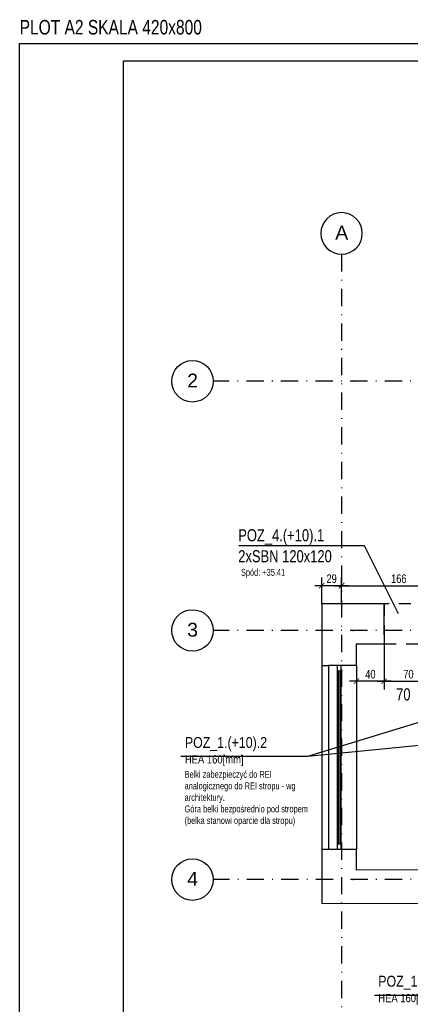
# Model space of a CAD drawing. Header units: millimetres. Extents: x 1769 to 5769, y -264 to 1871.
# Tile 2 of 10: x 1769 to 2334, y 448 to 1871. Entities that reach past the tile are written whole.
import ezdxf

# ---------------------------------------------------------------- set-up
doc = ezdxf.new("R2010")
doc.units = ezdxf.units.MM
doc.header["$LTSCALE"] = 50
for name, pattern in [('DASHDOTX2', [1, 0.5, -0.25, 0, -0.25]), ('DO', [1, 0.5, -0.24, 0.02, -0.24]), ('DP', [0.63, 0.35, -0.28])]:
    doc.linetypes.add(name, pattern=pattern)
for name, color, linetype in [('A_osie', 7, 'Continuous'), ('BS_ram', 2, 'Continuous'), ('BS_txc', 1, 'Continuous'), ('BS_wym', 1, 'Continuous'), ('BZ_odn', 1, 'Continuous'), ('BZ_osd', 1, 'DO'), ('BZ_txc', 1, 'Continuous'), ('BZ_txs', 2, 'Continuous'), ('K3_projektowane nadproza', 150, 'DP'), ('k3_sciany istn', 1, 'DP')]:
    doc.layers.add(name, color=color, linetype=linetype)
doc.styles.add('BIKTC', font='bikromsw.shx', dxfattribs={"width": 0.8})
doc.styles.add('BIKTS', font='bikromsw.shx', dxfattribs={"width": 0.85})
doc.styles.add('BIKWYM', font='bikromsw.shx', dxfattribs={"width": 0.8})
doc.styles.add('GENERATED_STYLE_1', font='arial.ttf')
doc.dimstyles.new('BS_KP_50', dxfattribs={"dimscale": 0.5, "dimtxt": 25, "dimasz": 16, "dimexe": 24, "dimexo": 0, "dimgap": 0, "dimtad": 0, "dimdec": 1, "dimrnd": 0.5, "dimzin": 9, "dimdsep": 46, "dimtxsty": 'BIKWYM', "dimblk": 'ARCHTICK', "dimblk1": 'ARCHTICK', "dimblk2": 'WYM-KP', "dimcen": 0, "dimdle": 20, "dimclrd": 256, "dimclre": 256, "dimclrt": 7, "dimadec": 0, "dimazin": 0, "dimtfac": 0.033333, "dimtdec": 1, "dimtmove": 0, "dimatfit": 3, "dimfxl": 1, "dimtvp": 0.8, "dimtfillclr": 256, "dimtolj": 1, "dimarcsym": 0})
doc.dimstyles.new('BZ_BGR_50', dxfattribs={"dimscale": 0.5, "dimtxt": 25, "dimasz": 1.666667, "dimexe": 0, "dimexo": 0, "dimgap": 0, "dimtad": 0, "dimdec": 1, "dimrnd": 0.5, "dimzin": 9, "dimdsep": 46, "dimtxsty": 'BIKWYM', "dimblk": 'NONE', "dimcen": 0, "dimse1": 1, "dimse2": 1, "dimclrd": 256, "dimclre": 256, "dimclrt": 7, "dimadec": 0, "dimazin": 0, "dimtfac": 0.033333, "dimtdec": 1, "dimtmove": 0, "dimatfit": 3, "dimldrblk": 'NONE', "dimfxl": 1, "dimtvp": 0.8, "dimtolj": 1, "dimarcsym": 0})

# ---------------------------------------------------------------- blocks, each defined once
blk = doc.blocks.new('_None')
blk = doc.blocks.new('_ArchTick')
at = {"color": 0, "linetype": 'ByBlock', "const_width": 0.15}
blk.add_lwpolyline([(-0.5, -0.5), (0.5, 0.5)], dxfattribs=at)
blk = doc.blocks.new('*D28')
at = {"layer": 'BS_wym', "lineweight": -2}
for p, q in [((2295.9, 968.9), (2295.9, 902.9)), ((2255.9, 937.5), (2255.9, 902.9)), ((2305.9, 914.9), (2245.9, 914.9))]:
    blk.add_line(p, q, dxfattribs=at)
at = {"layer": 'DEFPOINTS', "color": 0}
for p in [(2295.9, 968.9), (2255.9, 937.5), (2255.9, 914.9)]:
    blk.add_point(p, dxfattribs=at)
at = {"layer": 'BS_wym', "lineweight": -2, "xscale": 8, "yscale": 8, "zscale": 8, "rotation": 180}
blk.add_blockref('_ArchTick', (2255.9, 914.9), dxfattribs=at)
at = {"layer": 'BS_wym', "lineweight": -2, "xscale": 8, "yscale": 8, "zscale": 8}
blk.add_blockref('_ArchTick', (2295.9, 914.9), dxfattribs=at)
at = {"layer": 'BS_wym', "color": 7, "insert": (2275.9, 924.9), "char_height": 12.5, "attachment_point": 5, "style": 'BIKWYM'}
blk.add_mtext('\\A1;40', dxfattribs=at)
blk = doc.blocks.new('WYM-KP')
blk.add_hatch(color=256).paths.add_polyline_path([(-3, 0, 1), (3, 0, 1)])
blk.add_circle((0, 0), 3)
blk = doc.blocks.new('*D29')
at = {"layer": 'BS_wym', "lineweight": -2}
for p, q in [((2295.9, 968.9), (2295.9, 902.9)), ((2365.9, 968.9), (2365.9, 902.9)), ((2285.9, 914.9), (2375.9, 914.9))]:
    blk.add_line(p, q, dxfattribs=at)
at = {"layer": 'DEFPOINTS', "color": 0}
for p in [(2295.9, 968.9), (2365.9, 968.9), (2365.9, 914.9)]:
    blk.add_point(p, dxfattribs=at)
at = {"layer": 'BS_wym', "lineweight": -2, "xscale": 8, "yscale": 8, "zscale": 8, "rotation": 180}
blk.add_blockref('_ArchTick', (2295.9, 914.9), dxfattribs=at)
at = {"layer": 'BS_wym', "lineweight": -2, "xscale": 8, "yscale": 8, "zscale": 8}
blk.add_blockref('_ArchTick', (2365.9, 914.9), dxfattribs=at)
at = {"layer": 'BS_wym', "color": 7, "insert": (2330.9, 924.9), "char_height": 12.5, "attachment_point": 5, "style": 'BIKWYM'}
blk.add_mtext('\\A1;70', dxfattribs=at)
blk = doc.blocks.new('*D72')
at = {"layer": 'BS_wym', "lineweight": -2}
for p, q in [((2244.2, 1052.9), (2195.5, 1052.9)), ((2205.5, 1026.9), (2205.5, 1064.9)), ((2234.2, 1026.9), (2234.2, 1064.9))]:
    blk.add_line(p, q, dxfattribs=at)
at = {"layer": 'DEFPOINTS', "color": 0}
for p in [(2205.5, 1052.9), (2205.5, 1026.9), (2234.2, 1026.9)]:
    blk.add_point(p, dxfattribs=at)
at = {"layer": 'BS_wym', "lineweight": -2, "xscale": 8, "yscale": 8, "zscale": 8, "rotation": 180}
blk.add_blockref('_ArchTick', (2205.5, 1052.9), dxfattribs=at)
at = {"layer": 'BS_wym', "lineweight": -2, "xscale": 8, "yscale": 8, "zscale": 8}
blk.add_blockref('_ArchTick', (2234.2, 1052.9), dxfattribs=at)
at = {"layer": 'BS_wym', "color": 7, "insert": (2219.8, 1062.9), "char_height": 12.5, "attachment_point": 5, "style": 'BIKWYM'}
blk.add_mtext('\\A1;29', dxfattribs=at)
blk = doc.blocks.new('*D73')
at = {"layer": 'BS_wym', "lineweight": -2}
for p, q in [((2224.2, 1052.9), (2409.8, 1052.9)), ((2234.2, 1026.9), (2234.2, 1064.9)), ((2399.8, 1016.9), (2399.8, 1064.9))]:
    blk.add_line(p, q, dxfattribs=at)
at = {"layer": 'DEFPOINTS', "color": 0}
for p in [(2399.8, 1052.9), (2234.2, 1026.9), (2399.8, 1016.9)]:
    blk.add_point(p, dxfattribs=at)
at = {"layer": 'BS_wym', "lineweight": -2, "xscale": 8, "yscale": 8, "zscale": 8, "rotation": 180}
blk.add_blockref('_ArchTick', (2234.2, 1052.9), dxfattribs=at)
at = {"layer": 'BS_wym', "lineweight": -2, "xscale": 8, "yscale": 8, "zscale": 8}
blk.add_blockref('_ArchTick', (2399.8, 1052.9), dxfattribs=at)
at = {"layer": 'BS_wym', "color": 7, "insert": (2317, 1062.9), "char_height": 12.5, "attachment_point": 5, "style": 'BIKWYM'}
blk.add_mtext('\\A1;166', dxfattribs=at)

msp = doc.modelspace()

# ---------------------------------------------------------------- linework, layer by layer
at = {"layer": 'A_osie', "color": 19, "linetype": 'DASHDOTX2', "lineweight": 5, "ltscale": 2000}
msp.add_line((2251.1, 1348.2), (2251.1, 1348.2), dxfattribs=at)
msp.add_point((2251.1, 1348.2), dxfattribs=at)
at = {"layer": 'BS_ram', "color": 1}
msp.add_lwpolyline([(1768.7, -263.6), (1768.7, 1836.4), (5768.7, 1836.4), (5768.7, -263.6)], close=True, dxfattribs=at)
at = {"layer": 'BS_ram'}
msp.add_lwpolyline([(1918.7, -238.6), (1918.7, 1811.4), (5743.7, 1811.4), (5743.7, -238.6)], close=True, dxfattribs=at)
at = {"layer": 'BS_txc'}
msp.add_line((2185.5, 806.4), (2565.9, 843.9), dxfattribs=at)
at = {"layer": 'BZ_osd'}
for p, q in [((2234.2, 1531.9), (2234.2, 92.4)), ((4971.6, 1348.2), (2048.6, 1348.2)), ((4971.6, 988.2), (2048.6, 988.2)), ((4972, 628.2), (2048.6, 628.2))]:
    msp.add_line(p, q, dxfattribs=at)
at = {"layer": 'BZ_osd', "color": 7, "linetype": 'Continuous'}
for centre in [(2018.6, 1348.2), (2018.6, 988.2), (2018.6, 628.2)]:
    msp.add_circle(centre, 30, dxfattribs=at)
for start, end in [(90, 270), (270, 90)]:
    msp.add_arc((2234.2, 1561.9), 30, start, end, dxfattribs=at)
at = {"layer": 'BZ_txc'}
for points in [[(2001.8, 806.4), (2185.5, 806.4), (2399.8, 871.9)], [(2281.6, 461.4), (2465.2, 461.4), (2456.3, 659.4)]]:
    msp.add_lwpolyline(points, dxfattribs=at)
at = {"layer": 'K3_projektowane nadproza', "linetype": 'DP'}
msp.add_lwpolyline([(2295.9, 1026.9), (2295.9, 968.9), (2365.9, 968.9), (2365.9, 1026.9)], close=True, dxfattribs=at)
at = {"layer": 'k3_sciany istn', "linetype": 'Continuous'}
for p, q in [((2295.9, 981.9), (2295.9, 1026.9)), ((2251.1, 988.2), (2251.1, 988.2)), ((2295.9, 981.9), (2295.9, 968.9)), ((2205.5, 937.5), (2205.5, 672.3)), ((2215.5, 937.5), (2215.5, 672.5)), ((2228.5, 672.3), (2228.5, 937.5)), ((2228.5, 930), (2233.5, 930)), ((2230, 679.8), (2230, 930)), ((2232, 679.8), (2232, 930)), ((2233.5, 672.3), (2233.5, 937.5)), ((2255.9, 937.5), (2255.9, 672.5)), ((2205.5, 672.3), (2255.9, 672.3)), ((2228.5, 679.8), (2233.5, 679.8)), ((2251.1, 628.2), (2251.1, 628.2))]:
    msp.add_line(p, q, dxfattribs=at)
at = {"layer": 'k3_sciany istn', "linetype": 'Continuous', "flags": 128}
for points in [[(2295.9, 1026.9), (2205.5, 1026.9)], [(2205.5, 1026.9), (2205.5, 937.5)], [(2255.9, 968.9), (2295.9, 968.9)], [(2255.9, 937.5), (2255.9, 968.9)], [(2205.5, 937.5), (2215.5, 937.5)], [(2255.9, 937.5), (2215.5, 937.5)], [(2205.5, 672.3), (2205.5, 593.6)], [(2255.9, 641.7), (2255.9, 672.3)], [(2488, 642.5), (2255.9, 641.7)], [(2205.5, 593.6), (2488.2, 594.5)]]:
    msp.add_lwpolyline(points, dxfattribs=at)
at = {"layer": 'k3_sciany istn', "linetype": 'Continuous'}
for p in [(2251.1, 988.2), (2251.1, 628.2)]:
    msp.add_point(p, dxfattribs=at)

# ---------------------------------------------------------------- texts
at = {"layer": 'BZ_osd', "color": 7, "linetype": 'Continuous', "char_height": 20, "attachment_point": 4, "style": 'GENERATED_STYLE_1'}
for s, insert in [('\\A1;{\\fArial|b0|i0|c238|p38;A}', (2225.1, 1563.1)), ('\\A1;{\\fArial|b0|i0|c238|p38;2}', (2011, 1349.3)), ('\\A1;{\\fArial|b0|i0|c238|p38;3}', (2011, 989.1)), ('\\A1;{\\fArial|b0|i0|c238|p38;4}', (2011, 629.3))]:
    msp.add_mtext(s, dxfattribs=dict(at, insert=insert))
at = {"layer": 'BZ_txc', "char_height": 10, "attachment_point": 1, "style": 'BIKTC'}
for s, insert, width in [('Spód: +35.41', (2088.7, 1077.2), 164.228), ('Belki zabezpieczyć do REI analogicznego do REI stropu - wg architektury.^JGóra belki bezpośrednio pod stropem (belka stanowi oparcie dla stropu)', (2007.2, 785.3), 185.684)]:
    msp.add_mtext(s, dxfattribs=dict(at, insert=insert, width=width))
at = {"layer": 'BZ_txs', "color": 3, "style": 'BIKTS', "width": 0.8}
msp.add_text('PLOT A2 SKALA 420x800', height=21, dxfattribs=at).set_placement((1768.7, 1849.4))
at = {"layer": 'BZ_txs', "style": 'BIKTS', "width": 0.8}
for s, p in [('POZ_4.(+10).1', (2084.8, 1117)), ('2xSBN 120x120', (2084.8, 1086.7)), ('70', (2313.1, 887.1))]:
    msp.add_text(s, height=17.5, dxfattribs=at).set_placement(p)
at = {"layer": 'BZ_txs', "char_height": 15.75, "width": 244.338, "attachment_point": 1, "style": 'BIKTS'}
for s, insert in [('POZ_1.(+10).2^J{\\H0.7619x;HEA 160[mm]}', (2007.6, 834.2)), ('POZ_1.(+10).3\\P{\\H0.7619x;HEA 160[mm]}', (2287.3, 489.2))]:
    msp.add_mtext(s, dxfattribs=dict(at, insert=insert))

# ---------------------------------------------------------------- dimensions: what is measured, and where the dimension line sits
at = {"layer": 'BS_wym'}
for base, p1, p2, picture, middle in [((2205.5, 1052.9), (2234.2, 1026.9), (2205.5, 1026.9), '*D72', (2219.8, 1062.9)), ((2399.8, 1052.9), (2234.2, 1026.9), (2399.8, 1016.9), '*D73', (2317, 1062.9)), ((2255.9, 914.9), (2295.9, 968.9), (2255.9, 937.5), '*D28', (2275.9, 924.9)), ((2365.9, 914.9), (2295.9, 968.9), (2365.9, 968.9), '*D29', (2330.9, 924.9))]:
    dim = msp.add_linear_dim(base=base, p1=p1, p2=p2, dimstyle='BS_KP_50', override={"dimdec": 0, "dimrnd": 1, "dimatfit": 1}, dxfattribs=at)
    dim.commit()
    dim.dimension.update_dxf_attribs({"geometry": picture, "text_midpoint": middle})

# ---------------------------------------------------------------- leaders
at = {"layer": 'BZ_odn'}
msp.add_leader([(2316.7, 1012), (2267.2, 1110.3), (2085.8, 1110.3)], dimstyle='BZ_BGR_50', dxfattribs=at)

doc.saveas('drawing.dxf')
